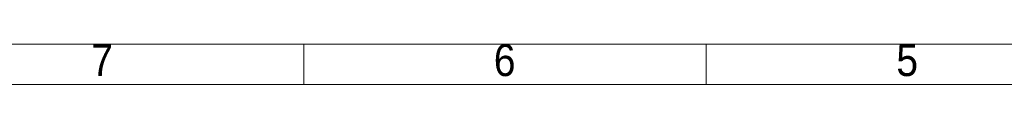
# Paper-space layout 'Hoja3' of a CAD drawing. Header units: millimetres. Extents: x 300 to 16757, y 100 to 11782.
# Tile 4 of 17: x 9804 to 12250, y 100 to 202. Entities that reach past the tile are written whole.
import ezdxf

# ---------------------------------------------------------------- set-up
doc = ezdxf.new("R2010")
doc.units = ezdxf.units.MM
doc.linetypes.add('SLD-Continua', pattern=[0])
doc.styles.add('SLDTEXTSTYLE3', font='GOTHIC.TTF', dxfattribs={"width": 0.913})

psp = doc.layouts.new('Hoja3')

# ---------------------------------------------------------------- linework, layer by layer
at = {"color": 7, "linetype": 'SLD-Continua', "lineweight": 18, "ltscale": 20}
for p, q in [((16620, 200), (400, 200)), ((10510, 200), (10510, 100)), ((11510, 200), (11510, 100)), ((16720, 100), (300, 100))]:
    psp.add_line(p, q, dxfattribs=at)

# ---------------------------------------------------------------- texts
at = {"color": 7, "linetype": 'Continuous', "lineweight": 0, "ltscale": 20, "char_height": 79.375, "attachment_point": 2, "style": 'SLDTEXTSTYLE3'}
for s, insert in [('7', (10009.201, 200.272)), ('6', (11009.201, 200.272)), ('5', (12009.201, 200.272))]:
    psp.add_mtext(s, dxfattribs=dict(at, insert=insert))

doc.saveas('drawing.dxf')
